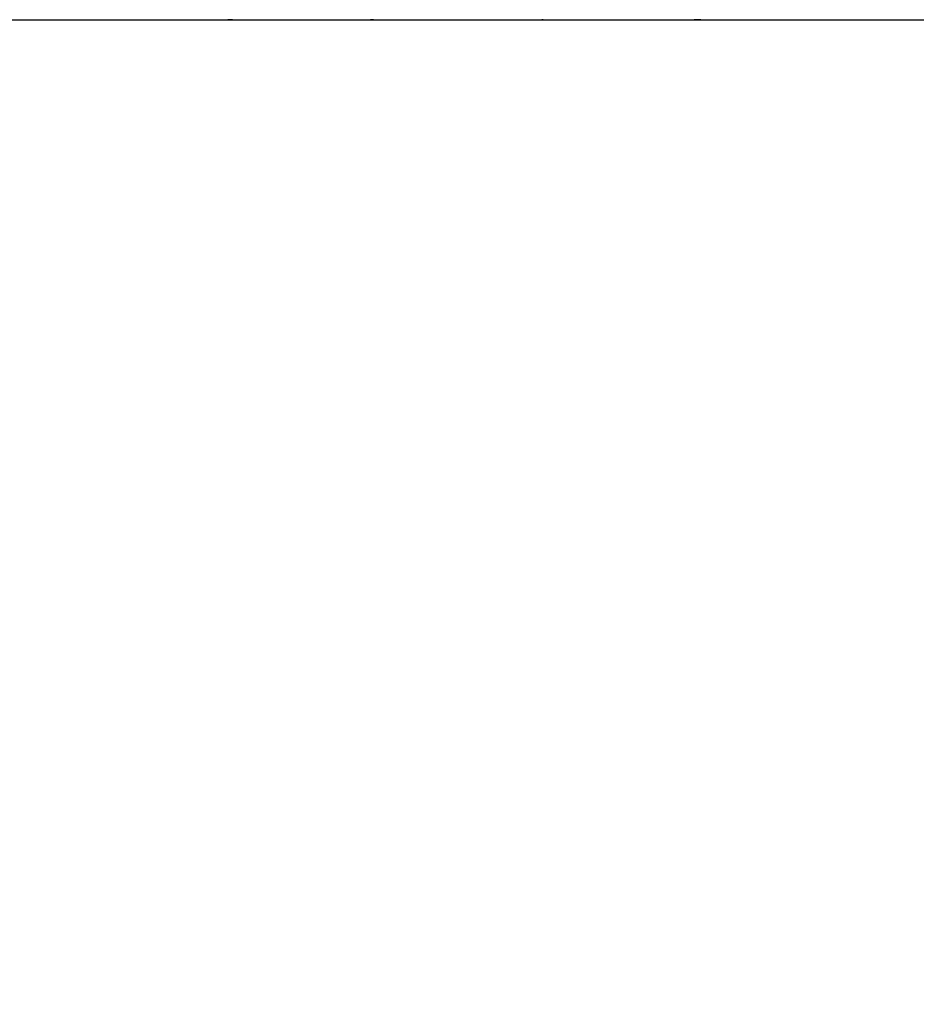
# Model space of a CAD drawing. Header units: millimetres. Extents: x 20 to 26560, y 16 to 17993.
# Tile 46 of 95: x 11079 to 12553, y 5029 to 6648. Entities that reach past the tile are written whole.
import ezdxf

# ---------------------------------------------------------------- set-up
doc = ezdxf.new("R2010")
doc.units = ezdxf.units.MM
doc.layers.add('COMPONENT_GEOMETRY', color=7, linetype='Continuous')
doc.styles.add('SLDTEXTSTYLE0', font='TXT', dxfattribs={"width": 0.75})
doc.dimstyles.new('SLDDIMSTYLE0', dxfattribs={"dimtxt": 150, "dimasz": 6.604, "dimexe": 0, "dimexo": 0.0625, "dimgap": 37.5, "dimtad": 0, "dimtih": 1, "dimtoh": 1, "dimdec": 0, "dimlfac": 0.5, "dimrnd": 1e-09, "dimzin": 12, "dimdsep": 46, "dimtxsty": 'SLDTEXTSTYLE0', "dimsah": 1, "dimcen": 0.09, "dimadec": 0, "dimazin": 3, "dimtfac": 1, "dimtdec": 0, "dimtofl": 0, "dimtmove": 0, "dimatfit": 3, "dimfxl": 1, "dimfrac": 2, "dimtolj": 1, "dimtzin": 12, "dimarcsym": 0})

# ---------------------------------------------------------------- blocks, each defined once
blk = doc.blocks.new('_D_3')
at = {"layer": 'COMPONENT_GEOMETRY', "color": 7, "ltscale": 2}
for p, q in [((16972.6, 6647.7), (14872.6, 6647.7)), ((14879, 6647.7), (14879, 4391.4)), ((14879, 1897), (14879, 4153.3)), ((10030.4, 1897), (14885.3, 1897))]:
    blk.add_line(p, q, dxfattribs=at)
for points in [[(14879, 6647.7), (14878, 6641), (14880, 6641)], [(14879, 1897), (14880, 1903.6), (14878, 1903.6)]]:
    blk.add_solid(points, dxfattribs=at)
at = {"layer": 'COMPONENT_GEOMETRY', "color": 7, "ltscale": 2, "insert": (14657.3, 4346.6), "char_height": 150, "attachment_point": 1, "style": 'SLDTEXTSTYLE0'}
blk.add_mtext('2375', dxfattribs=at)

msp = doc.modelspace()

# ---------------------------------------------------------------- linework, layer by layer
at = {"color": 7, "linetype": 'Continuous', "lineweight": 25, "ltscale": 2}
for p, q in [((10144.91, 6647.65), (12975.38, 6647.65)), ((11428.89, 6647.65), (11421.62, 6647.65)), ((11660.89, 6647.65), (11656.02, 6647.65)), ((12199.01, 6647.65), (12188.37, 6647.65))]:
    msp.add_line(p, q, dxfattribs=at)
msp.add_open_spline([(11940.05, 6647.65), (11939.89, 6647.65), (11939.09, 6647.65), (11938.29, 6647.65), (11937.64, 6647.65)], degree=3, knots=[0, 0, 0, 0, 0.1894206, 1, 1, 1, 1], dxfattribs=at)

# ---------------------------------------------------------------- dimensions: what is measured, and where the dimension line sits
at = {"layer": 'COMPONENT_GEOMETRY', "color": 7, "ltscale": 2}
dim = msp.add_linear_dim(base=(14879, 1897.03), p1=(16975.12, 6647.65), p2=(10027.82, 1897.03), angle=90, dimstyle='SLDDIMSTYLE0', dxfattribs=at)
dim.commit()
dim.dimension.update_dxf_attribs({"geometry": '_D_3', "text_midpoint": (14879, 4272.34), "dimtype": 160})

doc.saveas('drawing.dxf')
